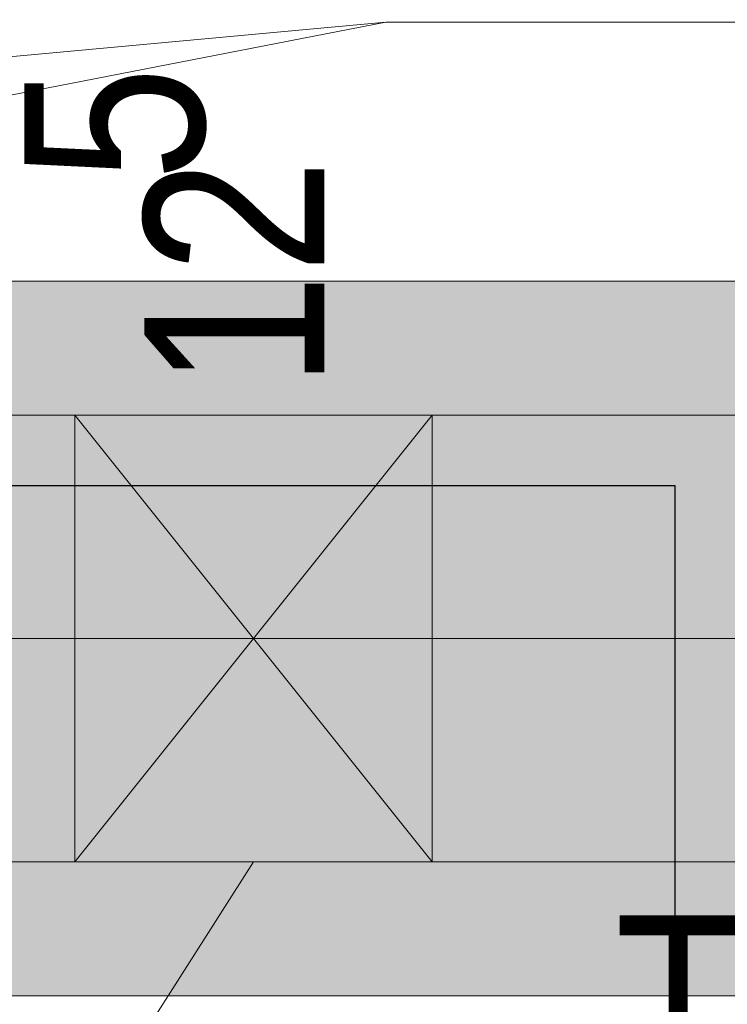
# Model space of a CAD drawing. Extents: x -620 to 300, y 62 to 1162.
# Tile 130 of 256: x -34 to -26, y 830 to 841. Entities that reach past the tile are written whole.
import ezdxf
from ezdxf.lldxf.tags import DXFTag

# ---------------------------------------------------------------- set-up
doc = ezdxf.new("R2010")
doc.units = 0
doc.layers.get('0').update_dxf_attribs({"lineweight": 13})
for name, color, linetype, lineweight, true_color in [('30 -34 Innenwände- 11 Durchbruch', 4, 'Continuous', 9, 0x00ffff), ('30 -34 Innenwände- 4 Türen_Fenster', 7, 'Continuous', 15, 0x9955ff), ('30 -35 Decken- 1 Konstruktion-Träger- Stahlbeton', 7, 'Continuous', 13, 0x33aa00), ('30 -35 Decken- 11 Durchbruch', 5, 'Continuous', 15, 0x0000ff), ('30 -35 Decken- 2.1 Treppen Innen 2D', 7, 'Continuous', 9, 0x599559), ('70 -76 Bemaßung- 2 Allgemein', 9, 'Continuous', 5, 0x808080), ('E_Leerrohr_Detailnummer', 1, 'Continuous', 25, 0xff0000), ('iwb_Schraffur_Unterzug', 7, 'Continuous', 5, 0xffffcc)]:
    doc.layers.add(name, color=color, linetype=linetype, lineweight=lineweight, true_color=true_color)
doc.layers.add('70 -71 Achsen- 1 Gebäudeachsen', color=7, linetype='STRICHPUNKT2-A06G94XR8I', lineweight=18)
doc.layers.add('Keine', color=7, linetype='Continuous', lineweight=9)
doc.styles.get("Standard").update_dxf_attribs({"font": 'ARIALN.TTF'})
tags = doc.linetypes.add('fein_strichliert-A06G94XS8I', pattern=[4, 1, -2, 1]).pattern_tags.tags
tags[8:9] = [DXFTag(74, 4), DXFTag(75, 0), DXFTag(340, '0'), DXFTag(46, 0.0), DXFTag(50, 0.0), DXFTag(44, 0.0), DXFTag(45, 0.0)]
tags[6:7] = [DXFTag(74, 4), DXFTag(75, 0), DXFTag(340, '0'), DXFTag(46, 0.0), DXFTag(50, 0.0), DXFTag(44, 0.0), DXFTag(45, 0.0)]
tags[4:5] = [DXFTag(74, 4), DXFTag(75, 0), DXFTag(340, '0'), DXFTag(46, 0.0), DXFTag(50, 0.0), DXFTag(44, 0.0), DXFTag(45, 0.0)]
tags = doc.linetypes.add('STRICHPUNKT2-A06G94XR8I', pattern=[12.7, 6.35, -3.175, 0, -3.175]).pattern_tags.tags
tags[10:11] = [DXFTag(74, 4), DXFTag(75, 0), DXFTag(340, '0'), DXFTag(46, 0.0), DXFTag(50, 0.0), DXFTag(44, 0.0), DXFTag(45, 0.0)]
tags[8:9] = [DXFTag(74, 4), DXFTag(75, 0), DXFTag(340, '0'), DXFTag(46, 0.0), DXFTag(50, 0.0), DXFTag(44, 0.0), DXFTag(45, 0.0)]
tags[6:7] = [DXFTag(74, 4), DXFTag(75, 0), DXFTag(340, '0'), DXFTag(46, 0.0), DXFTag(50, 0.0), DXFTag(44, 0.0), DXFTag(45, 0.0)]
tags[4:5] = [DXFTag(74, 4), DXFTag(75, 0), DXFTag(340, '0'), DXFTag(46, 0.0), DXFTag(50, 0.0), DXFTag(44, 0.0), DXFTag(45, 0.0)]

# ---------------------------------------------------------------- blocks, each defined once
blk = doc.blocks.new('Referenz-A06G94XT8I')
at = {"layer": '30 -34 Innenwände- 11 Durchbruch', "color": 0, "linetype": 'Continuous', "lineweight": -2, "ltscale": 0.13}
for p, q in [((-33.38, 831.953), (-33.38, 836.953)), ((-33.38, 836.953), (-29.38, 831.953)), ((-29.38, 836.953), (-33.38, 831.953)), ((-33.38, 836.953), (-29.38, 836.953)), ((-29.38, 836.953), (-33.38, 831.953)), ((-29.38, 831.953), (-33.38, 836.953)), ((-29.38, 831.953), (-29.38, 836.953)), ((-31.38, 831.953), (-37.867, 821.788)), ((-33.38, 831.953), (-29.38, 831.953))]:
    blk.add_line(p, q, dxfattribs=at)
at = {"layer": '30 -34 Innenwände- 11 Durchbruch', "color": 0, "lineweight": -2}
for points in [[(-33.38, 831.953), (-33.38, 836.953), (-31.38, 834.453)], [(-29.38, 831.953), (-31.38, 834.453), (-29.38, 836.953)]]:
    blk.add_solid(points, dxfattribs=at)
at = {"layer": '30 -34 Innenwände- 4 Türen_Fenster', "color": 0, "linetype": 'fein_strichliert-A06G94XS8I', "lineweight": -2, "ltscale": 0.13}
for p, q in [((-35.58, 836.953), (14.42, 836.953)), ((-35.58, 831.953), (14.42, 831.953))]:
    blk.add_line(p, q, dxfattribs=at)
blk.add_ellipse((-34.18, 835.253), major_axis=(16.4, 0), ratio=1, start_param=0, end_param=1.570796, dxfattribs=at)
at = {"layer": '30 -35 Decken- 1 Konstruktion-Träger- Stahlbeton', "color": 0, "linetype": 'fein_strichliert-A06G94XS8I', "lineweight": -2, "ltscale": 0.13}
for p, q in [((35.42, 838.453), (-45.58, 838.453)), ((35.42, 830.453), (-45.58, 830.453))]:
    blk.add_line(p, q, dxfattribs=at)
at = {"layer": '30 -35 Decken- 11 Durchbruch', "color": 0, "linetype": 'Continuous', "lineweight": -2, "ltscale": 0.13}
for p, q in [((-39.68, 840.453), (-29.901, 841.353)), ((-39.68, 839.453), (-29.901, 841.353)), ((-29.901, 841.353), (-20.543, 841.353))]:
    blk.add_line(p, q, dxfattribs=at)
at = {"layer": '30 -35 Decken- 2.1 Treppen Innen 2D', "color": 0, "linetype": 'fein_strichliert-A06G94XS8I', "lineweight": -2, "ltscale": 0.13}
blk.add_line((-40.58, 836.953), (36.92, 836.953), dxfattribs=at)
at = {"layer": '70 -71 Achsen- 1 Gebäudeachsen', "color": 0, "linetype": 'STRICHPUNKT2-A06G94XR8I', "lineweight": -2, "ltscale": 0.13}
blk.add_line((-538.631, 834.453), (76.501, 834.453), dxfattribs=at)
at = {"layer": '70 -76 Bemaßung- 2 Allgemein', "color": 0, "linetype": 'Continuous', "lineweight": -2, "ltscale": 0.13}
blk.add_line((-36.08, 836.953), (-33.58, 836.953), dxfattribs=at)
at = {"layer": '30 -35 Decken- 11 Durchbruch', "color": 0, "linetype": 'Continuous', "lineweight": -2, "ltscale": 0.13, "insert": (-26.888, 843.482), "char_height": 1.7, "attachment_point": 1}
blk.add_mtext('{\\fArial Narrow;0,03m}', dxfattribs=at)
at = {"layer": '70 -76 Bemaßung- 2 Allgemein', "color": 0, "linetype": 'Continuous', "lineweight": -2, "ltscale": 0.13, "char_height": 2.01377, "attachment_point": 1, "rotation": 90}
for s, insert in [('{\\fArial Narrow;5}', (-33.947, 839.576)), ('{\\fArial Narrow;12}', (-32.604, 837.256))]:
    blk.add_mtext(s, dxfattribs=dict(at, insert=insert))
at = {"layer": 'Keine', "color": 0, "linetype": 'Continuous', "lineweight": -2, "ltscale": 0.13, "insert": (-27.334, 831.352), "char_height": 2.01377, "attachment_point": 1}
blk.add_mtext('{\\fArial Narrow;T.0.T.022}', dxfattribs=at)
blk = doc.blocks.new('Referenz-A06G94XV8I')
at = {"layer": 'iwb_Schraffur_Unterzug', "linetype": 'Continuous', "ltscale": 0.13}
for points in [[(-538.631, 838.453), (76.501, 838.453), (76.501, 837.533)], [(-538.631, 838.453), (76.501, 837.533), (-538.631, 836.285)], [(-538.631, 836.285), (76.501, 837.533), (76.501, 831.374)], [(-538.631, 836.285), (76.501, 831.374), (-538.631, 832.622)], [(-538.631, 832.622), (76.501, 831.374), (76.501, 830.453)], [(-538.631, 832.622), (76.501, 830.453), (-538.631, 830.453)]]:
    blk.add_solid(points, dxfattribs=at)
blk = doc.blocks.new('Polygon-A06G94ZJ8I')
at = {"color": 0, "linetype": 'ByBlock', "lineweight": -2, "ltscale": 0.25}
for p, q in [((-51.855, 836.167), (-26.667, 836.167)), ((-26.667, 836.167), (-26.667, 816.997))]:
    blk.add_line(p, q, dxfattribs=at)

msp = doc.modelspace()

# ---------------------------------------------------------------- block references
at = {"color": 8, "lineweight": 13, "ltscale": 0.13, "true_color": 0x808080}
msp.add_blockref('Referenz-A06G94XT8I', (0, 0), dxfattribs=at)
at = {"color": 8, "lineweight": 25, "ltscale": 0.25, "true_color": 0x808080}
msp.add_blockref('Referenz-A06G94XV8I', (0, 0), dxfattribs=at)
at = {"layer": 'E_Leerrohr_Detailnummer', "ltscale": 0.25}
msp.add_blockref('Polygon-A06G94ZJ8I', (0, 0), dxfattribs=at)

doc.saveas('drawing.dxf')
